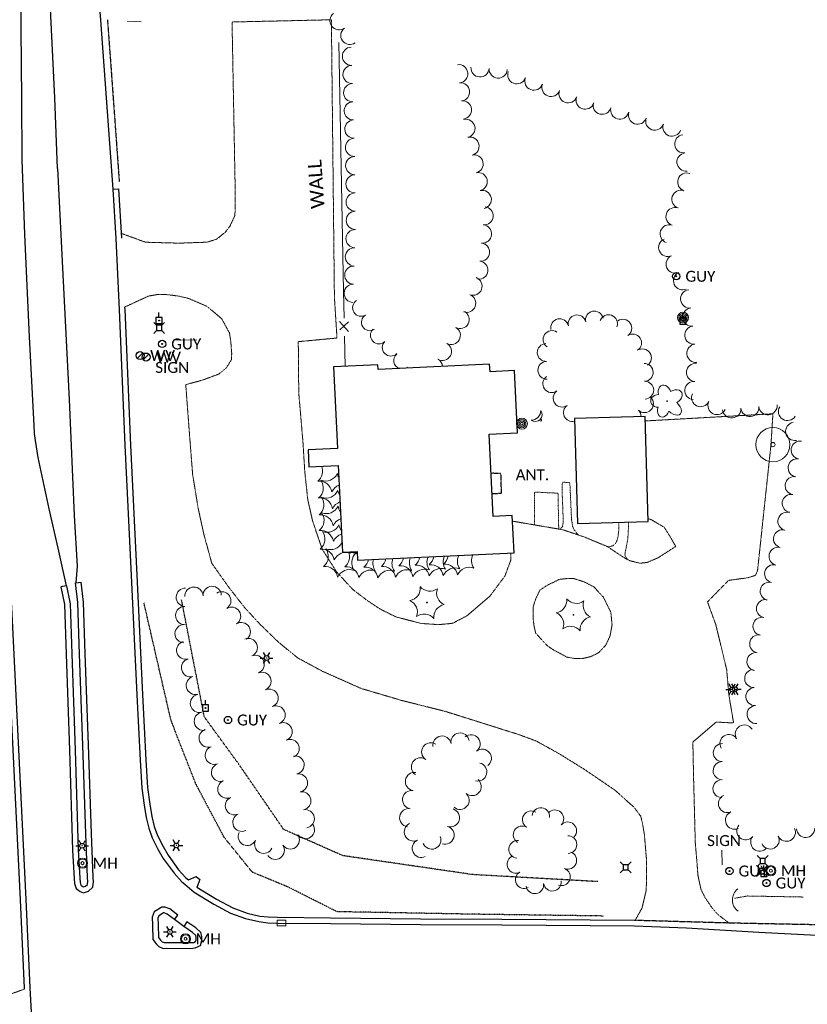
# Model space of a CAD drawing. Extents: x 386237 to 390135, y 96958 to 113752.
# Tile 93 of 116: x 388385 to 388731, y 107891 to 108323. Entities that reach past the tile are written whole.
import ezdxf
from ezdxf.enums import TextEntityAlignment as Align
from ezdxf.lldxf.tags import DXFTag

# ---------------------------------------------------------------- set-up
doc = ezdxf.new("R2010")
doc.units = 0
doc.header["$MEASUREMENT"] = 0
for name, pattern in [('Wisdot1', [0.0625, 0.03125, -0.03125]), ('Wisdot3', [0.1875, 0.125, -0.0625]), ('Wisdot5', [0.1, 0.05, -0.05]), ('Wisdot6', [0.375, 0.125, -0.0625, 0.03125, -0.0625, 0.03125, -0.0625])]:
    doc.linetypes.add(name, pattern=pattern)
for name, color, linetype, lineweight in [('E_BLD', 231, 'Continuous', 25), ('E_DRN', 41, 'Continuous', 18), ('E_DTM_SlopeBottom', 81, 'Wisdot1', 25), ('E_DTM_SlopeTop', 81, 'Wisdot1', 25), ('E_DWY', 51, 'Wisdot3', 18), ('E_LAND_Vegetation', 81, 'Continuous', 18), ('E_LTG', 21, 'Continuous', 25), ('E_MAP_PassPoints', 41, 'Continuous', 18), ('E_MISCPROP', 31, 'Continuous', 18), ('E_MISCPROP_HvyDash', 231, 'Wisdot3', 25), ('E_MISCPROP_Railing', 31, 'Continuous', 18), ('E_MISCPROP_Solid', 231, 'Continuous', 18), ('E_PATH_Sidewalk', 51, 'Wisdot5', 18), ('E_RDWY', 21, 'Continuous', 25), ('E_RDWY_Gravel', 21, 'Wisdot3', 25), ('E_SGN', 21, 'Continuous', 18), ('E_UTL_AG_Bold', 31, 'Continuous', 25), ('E_UTL_EGuyWire', 201, 'Continuous', 25), ('E_UTL_EPowerPole', 231, 'Eelec', 25), ('E_UTL_MH', 31, 'Continuous', 18), ('E_UTL_W', 171, 'Continuous', 25), ('E_WAL', 41, 'Continuous', 25), ('E_WTR', 131, 'Wisdot6', 18)]:
    doc.layers.add(name, color=color, linetype=linetype, lineweight=lineweight)
doc.styles.add('CalibriLight', font='calibril.ttf')
tags = doc.linetypes.add('Eelec', pattern='A,0.275,-0.05,["E",CalibriLight,S=0.07,R=0,X=-0.025,Y=-0.035],-0.05,0.875', length=1.25).pattern_tags.tags
tags[6] = DXFTag(74, 10)

# ---------------------------------------------------------------- blocks, each defined once
blk = doc.blocks.new('PP')
at = {"layer": 'E_MAP_PassPoints', "lineweight": 0}
for radius in [7.5, 0.96]:
    blk.add_circle((0, 0), radius, dxfattribs=at)
blk = doc.blocks.new('ANT')
at = {"color": 0, "linetype": 'ByBlock', "lineweight": -2, "transparency": 16777216, "style": 'CalibriLight'}
blk.add_text('ANT.', height=12, dxfattribs=at).set_placement((0, 0), align=Align.MIDDLE_CENTER)
blk = doc.blocks.new('CULV')
at = {"color": 0, "linetype": 'ByBlock', "lineweight": -2, "transparency": 16777216}
blk.add_arc((0, 12.3), 12.3, 216.8699, 323.1301, dxfattribs=at)
blk = doc.blocks.new('GUY')
at = {"color": 0, "linetype": 'ByBlock', "lineweight": -2, "transparency": 16777216}
for radius in [4, 0.5]:
    blk.add_circle((0, 0), radius, dxfattribs=at)
at = {"color": 0, "linetype": 'ByBlock', "lineweight": -2, "transparency": 16777216, "style": 'CalibriLight'}
blk.add_text('GUY', height=12, dxfattribs=at).set_placement((10, 0), align=Align.MIDDLE_LEFT)
blk = doc.blocks.new('INLET')
at = {"color": 0, "linetype": 'ByBlock', "lineweight": -2, "transparency": 16777216, "flags": 128}
blk.add_lwpolyline([(-7.5, 10), (7.5, 10), (7.5, 0), (-7.5, 0)], close=True, dxfattribs=at)
blk = doc.blocks.new('LPOL')
at = {"color": 0, "linetype": 'ByBlock', "lineweight": -2, "transparency": 16777216}
for p, q in [((-4, 0), (-1.5, 0)), ((-0.75, 1.3), (-2, 3.46)), ((0.75, 1.3), (2, 3.46)), ((1.5, 0), (4, 0)), ((-2, -3.46), (-0.75, -1.3)), ((2, -3.46), (0.75, -1.3))]:
    blk.add_line(p, q, dxfattribs=at)
for radius in [1.5, 1.5, 1.5, 0.125]:
    blk.add_circle((0, 0), radius, dxfattribs=at)
blk = doc.blocks.new('MH')
at = {"color": 0, "linetype": 'ByBlock', "lineweight": -2, "transparency": 16777216}
for radius in [5, 4, 1.5]:
    blk.add_circle((0, 0), radius, dxfattribs=at)
at = {"color": 0, "linetype": 'ByBlock', "lineweight": -2, "transparency": 16777216, "style": 'CalibriLight'}
blk.add_text('MH', height=10.8, dxfattribs=at).set_placement((10, 0), align=Align.MIDDLE_LEFT)
blk = doc.blocks.new('PED')
at = {"color": 0, "linetype": 'ByBlock', "lineweight": -2, "transparency": 16777216}
for p, q in [((-2.5, 2.5), (-5.33, 5.33)), ((2.5, 2.5), (5.33, 5.33)), ((-2.5, -2.5), (-5.33, -5.33)), ((2.5, -2.5), (5.33, -5.33))]:
    blk.add_line(p, q, dxfattribs=at)
at = {"color": 0, "linetype": 'ByBlock', "lineweight": -2, "transparency": 16777216, "flags": 128}
blk.add_lwpolyline([(-2.5, -2.5), (2.5, -2.5), (2.5, 2.5), (-2.5, 2.5)], close=True, dxfattribs=at)
blk = doc.blocks.new('CTRE')
at = {"color": 0, "linetype": 'ByBlock', "lineweight": -2, "transparency": 16777216}
blk.add_circle((0, 0), 0.223, dxfattribs=at)
for centre, start, end in [((-11.97, 8.96), 280.2067, 5.97162), ((1.81, 14.92), 220.21132, 305.97623), ((13.83, 5.89), 160.21133, 245.97624), ((-13.83, -5.9), 340.21132, 65.97623), ((-1.81, -14.93), 40.21133, 125.97624)]:
    blk.add_arc(centre, 7.87, start, end, dxfattribs=at)
at = {"color": 0, "linetype": 'ByBlock', "lineweight": -2, "transparency": 16777216, "extrusion": (0, 0, -1)}
blk.add_arc((-12.03, -9.04), 7.87, 354.07279, 79.74889, dxfattribs=at)
blk = doc.blocks.new('POLE')
at = {"color": 0, "linetype": 'ByBlock', "lineweight": -2, "transparency": 16777216}
for radius in [4.46, 3.35, 2.23, 1.12]:
    blk.add_circle((0, 0), radius, dxfattribs=at)
blk = doc.blocks.new('PPOL')
at = {"color": 0, "linetype": 'ByBlock', "lineweight": -2, "transparency": 16777216}
blk.add_line((-0.1, 4.5), (-0.1, 11.6), dxfattribs=at)
at = {"color": 0, "linetype": 'ByBlock', "lineweight": -2, "transparency": 16777216, "flags": 128}
blk.add_lwpolyline([(-4.6, -4.5), (4.4, -4.5), (4.4, 4.5), (-4.6, 4.5)], close=True, dxfattribs=at)
at = {"color": 0, "linetype": 'ByBlock', "lineweight": -2, "transparency": 16777216}
blk.add_circle((0, 0), 0.582, dxfattribs=at)
blk = doc.blocks.new('SDSH')
at = {"color": 0, "linetype": 'ByBlock', "lineweight": -2, "transparency": 16777216}
blk.add_circle((0, 0), 1.5, dxfattribs=at)
for centre, radius, start, end in [((-8.6, 8.6), 10.7, 233.5697, 36.4341), ((-14.7, 14.7), 14.7, 268.683, 1.317)]:
    blk.add_arc(centre, radius, start, end, dxfattribs=at)
blk = doc.blocks.new('SIGN')
at = {"color": 0, "linetype": 'ByBlock', "lineweight": -2, "transparency": 16777216, "style": 'CalibriLight'}
blk.add_text('SIGN', height=12, dxfattribs=at).set_placement((0, 0), align=Align.MIDDLE_CENTER)
blk = doc.blocks.new('DTRE')
at = {"color": 0, "linetype": 'ByBlock', "lineweight": -2, "transparency": 16777216}
blk.add_circle((-0.18, 0), 0.183, dxfattribs=at)
for centre, major_axis, ratio in [((-1.87, 5.32), (1.36, -4.98), 0.782863), ((4.06, 2.74), (-5.27, -2.93), 0.691916), ((-5.87, 0.15), (4.93, -0.12), 0.832022), ((-2.49, -5.24), (1.8, 4.86), 0.716896), ((3.54, -3.71), (-5.01, 4.58), 0.560249)]:
    blk.add_ellipse(centre, major_axis=major_axis, ratio=ratio, start_param=1.570796, end_param=4.712389, dxfattribs=at)
blk = doc.blocks.new('WV')
at = {"color": 0, "linetype": 'ByBlock', "lineweight": -2, "transparency": 16777216}
blk.add_line((-2.83, -2.83), (2.83, 2.83), dxfattribs=at)
blk.add_circle((0, 0), 4, dxfattribs=at)
at = {"color": 0, "linetype": 'ByBlock', "lineweight": -2, "transparency": 16777216, "style": 'CalibriLight'}
blk.add_text('WV', height=10.8, dxfattribs=at).set_placement((10, 0), align=Align.MIDDLE_LEFT)

msp = doc.modelspace()

# ---------------------------------------------------------------- linework, layer by layer
at = {"layer": 'E_BLD', "ltscale": 5}
for p, q in [((388542.04, 108171.92), (388522.56, 108170.99)), ((388522.56, 108170.99), (388524.28, 108135.17)), ((388542.14, 108169.79), (388542.04, 108171.92)), ((388591.09, 108172.14), (388542.14, 108169.79)), ((388591.25, 108168.85), (388591.09, 108172.14)), ((388601.95, 108169.36), (388591.25, 108168.85)), ((388603.26, 108142.06), (388601.95, 108169.36)), ((388659.39, 108149.21), (388628.32, 108148.3)), ((388660.75, 108103.11), (388659.39, 108149.21)), ((388628.32, 108148.3), (388629.67, 108102.2)), ((388590.9, 108141.47), (388603.26, 108142.06)), ((388592.63, 108105.38), (388590.9, 108141.47)), ((388524.28, 108135.17), (388511.35, 108134.55)), ((388511.35, 108134.55), (388511.71, 108127.09)), ((388511.71, 108127.09), (388524.59, 108127.71)), ((388524.59, 108127.71), (388526.42, 108089.65)), ((388601.03, 108105.78), (388592.63, 108105.38)), ((388601.82, 108089.42), (388601.03, 108105.78)), ((388629.67, 108102.2), (388660.75, 108103.11)), ((388526.42, 108089.65), (388532.85, 108089.96)), ((388532.85, 108089.96), (388533.04, 108086.12)), ((388533.04, 108086.12), (388601.82, 108089.42))]:
    msp.add_line(p, q, dxfattribs=at)
at = {"layer": 'E_DTM_SlopeBottom'}
msp.add_lwpolyline([(388641.16, 107929.95), (388584.3, 107930.73), (388524.05, 107931.85), (388502.58, 107942.67), (388486.85, 107949.18), (388474.43, 107964.56), (388462.08, 107987.88), (388451.14, 108015.81), (388439.24, 108067.46)], dxfattribs=at)
at = {"layer": 'E_DTM_SlopeTop'}
msp.add_lwpolyline([(388638.8, 107945.04), (388583.7, 107948.13), (388526.57, 107956.45), (388500.62, 107967.95), (388480.98, 107996.52), (388465.78, 108017.35), (388455.77, 108068.73)], dxfattribs=at)
at = {"layer": 'E_DWY', "flags": 128}
for points in [[(388522.91, 108201.6), (388521.58, 108323.36), (388477.95, 108322.38), (388479.38, 108246.18), (388479.37, 108239.91), (388479.09, 108237.22), (388477.14, 108232.94), (388474.96, 108230.1), (388471.09, 108227.01)], [(388471.09, 108227.01), (388466.92, 108225.73), (388454.7, 108225.31), (388439.97, 108225.71), (388429.27, 108229.6)], [(388655.07, 107928.17), (388658.03, 107933.48), (388659.9, 107941.4), (388660.01, 107954.32), (388659.07, 107965.63), (388658.22, 107970.76), (388657.44, 107973.77), (388654.61, 107977.6), (388646.16, 107985.17), (388632.82, 107994.26), (388621.12, 108001.5), (388611.51, 108006.78), (388603.77, 108009.66), (388571.54, 108019.79), (388552.29, 108024.63), (388534.59, 108029.86), (388517.49, 108037.47), (388506.74, 108043.28), (388498.3, 108050.18), (388490.17, 108058.1), (388483.52, 108065.28), (388476.6, 108074.14), (388469.05, 108084.77), (388465.58, 108097.46), (388463.06, 108108.93), (388460.64, 108123.78), (388459.24, 108141.59), (388457.61, 108163.21), (388464.84, 108165.14), (388472.16, 108167.86), (388475.32, 108170.44), (388477.67, 108174.11), (388477.8, 108176.92), (388477.39, 108182.18), (388476.82, 108185.87), (388473.46, 108192.04), (388466.99, 108197.55), (388459.01, 108200.98), (388454.59, 108202.06), (388448.95, 108202.77), (388445.02, 108202.75), (388441.23, 108202.06), (388430.65, 108197.2)], [(388522.91, 108201.6), (388524.05, 108183.67), (388507.04, 108182.07), (388507.25, 108159.63), (388509.12, 108137.68), (388509.89, 108125.02), (388511.21, 108112.71), (388513.33, 108103.35), (388517.57, 108090.92), (388523.86, 108081.03), (388530.97, 108073.3), (388537.31, 108068.47), (388542.94, 108064.73), (388549.91, 108061.26), (388561.01, 108058.39), (388568.67, 108057.86), (388574.71, 108058.41), (388581, 108061.65), (388591.15, 108070.31), (388597.8, 108079.19), (388600.37, 108086.12), (388600.43, 108089.35)], [(388659.45, 108147.26), (388715.51, 108150.41), (388714.68, 108136.9)], [(388714.68, 108136.9), (388708.77, 108081.63), (388707.83, 108079.47), (388704.61, 108078.46), (388696.01, 108077.27), (388686.78, 108067.86), (388690.38, 108057.99), (388692.73, 108048.41), (388695.21, 108038.05), (388696.15, 108027.08), (388698.26, 108014.69), (388690.61, 108015.1), (388680.35, 108006.33), (388680.68, 107990.17), (388681.42, 107962.13), (388682.17, 107953.28), (388682.58, 107947.79), (388683.91, 107941.66), (388685.72, 107938.02), (388688.8, 107933.52), (388691.37, 107930.58), (388696.08, 107927)], [(388386.67, 107897.84), (388378.62, 107894.96), (388373.33, 107895.46), (388366.95, 107898.27), (388362.04, 107903.72), (388360, 107907.69), (388358.54, 107914.37), (388357.31, 107927.13), (388357.17, 107974.06), (388355.54, 108021.62), (388354.05, 108065.24), (388352.13, 108068.77), (388349.96, 108076.44), (388349.8, 108091.03), (388353.2, 108099.91), (388358.35, 108106.82), (388363.71, 108110.94), (388367.47, 108112.64), (388371.04, 108113.43), (388375.99, 108112.36)], [(388601.15, 108103.28), (388623.38, 108099.49), (388632.93, 108096.22), (388642.95, 108092.07), (388647.66, 108088.86), (388650.65, 108086.94), (388652.71, 108085.89), (388657.12, 108084.81), (388660.25, 108085.14), (388665.12, 108087.22), (388672.81, 108092.19), (388670.3, 108096.6), (388667.7, 108100.66), (388662.2, 108103.85), (388660.71, 108104.43)], [(388616.31, 108048.69), (388611.3, 108054.13), (388610.51, 108057.7), (388610.15, 108061.39), (388610.23, 108065.89), (388611.45, 108069.41), (388613.13, 108072.95), (388616.31, 108075.08), (388621.72, 108077.73), (388624.97, 108078.07), (388627.77, 108078.17), (388632.54, 108076.65), (388636.88, 108074.44), (388641.08, 108069.86)], [(388641.08, 108069.86), (388644.34, 108063.24), (388644.86, 108057.75), (388644.01, 108053.01), (388642.13, 108048.9), (388638.99, 108045.54), (388635.57, 108043.85), (388632.23, 108043.06), (388628.75, 108042.94), (388625.02, 108043.6), (388618.73, 108046.98), (388616.31, 108048.69)]]:
    msp.add_lwpolyline(points, dxfattribs=at)
at = {"layer": 'E_LAND_Vegetation'}
for centre, radius, start, end in [((388524.95, 108322.94), 4, 126.3106, 306.2952), ((388529.68, 108316.5), 4, 126.3106, 306.2952), ((388530.4, 108307.35), 4, 91.9183, 271.9029), ((388530.67, 108299.36), 4, 91.9183, 271.9029), ((388577.47, 108299.68), 4, 276.1933, 96.178), ((388586.87, 108302.26), 4, 176.3642, 356.3489), ((388594.85, 108301.75), 4, 176.3642, 356.3489), ((388603.03, 108299.22), 4, 159.6663, 339.651), ((388578.33, 108291.73), 4, 276.1933, 96.178), ((388610.53, 108296.44), 4, 159.6663, 339.651), ((388530.94, 108291.36), 4, 91.9183, 271.9029), ((388618.04, 108293.66), 4, 159.6663, 339.651), ((388625.54, 108290.88), 4, 159.6663, 339.651), ((388531.2, 108283.37), 4, 91.9183, 271.9029), ((388579.19, 108283.78), 4, 276.1933, 96.178), ((388633.04, 108288.1), 4, 159.6663, 339.651), ((388640.53, 108285.85), 4, 164.4122, 344.3968), ((388648.24, 108283.69), 4, 164.4122, 344.3968), ((388656.06, 108281.5), 4, 160.9043, 340.8889), ((388531.47, 108275.38), 4, 91.9183, 271.9029), ((388580.67, 108275.68), 4, 282.9655, 102.9501), ((388663.62, 108278.88), 4, 160.9043, 340.8889), ((388671.18, 108276.26), 4, 160.9043, 340.8889), ((388531.74, 108267.39), 4, 91.9183, 271.9029), ((388582.47, 108267.88), 4, 282.9655, 102.9501), ((388676.38, 108268.88), 4, 96.9726, 276.9573), ((388531.84, 108259.34), 4, 90.621, 270.6057), ((388584.26, 108260.08), 4, 282.9655, 102.9501), ((388677.35, 108260.94), 4, 96.9726, 276.9573), ((388531.93, 108251.34), 4, 90.621, 270.6057), ((388586.06, 108252.29), 4, 282.9655, 102.9501), ((388677.69, 108252.13), 4, 71.2311, 251.2158), ((388587.85, 108244.49), 4, 282.9655, 102.9501), ((388675.11, 108244.55), 4, 71.2311, 251.2158), ((388532.02, 108243.35), 4, 90.621, 270.6057), ((388588.68, 108237.31), 4, 264.4002, 84.3848), ((388672.54, 108236.98), 4, 71.2311, 251.2158), ((388532.1, 108235.35), 4, 90.621, 270.6057), ((388531.96, 108227.26), 4, 88.0968, 268.0815), ((388587.9, 108229.34), 4, 264.4002, 84.3848), ((388669.96, 108229.4), 4, 71.2311, 251.2158), ((388669.33, 108223.45), 4, 114.002, 293.9867), ((388531.69, 108219.27), 4, 88.0968, 268.0815), ((388587.12, 108221.38), 4, 264.4002, 84.3848), ((388672.59, 108216.14), 4, 114.002, 293.9867), ((388531.42, 108211.28), 4, 88.0968, 268.0815), ((388586.34, 108213.42), 4, 264.4002, 84.3848), ((388583.77, 108206.42), 4, 249.6263, 69.611), ((388675.84, 108208.83), 4, 114.002, 293.9867), ((388531.16, 108203.28), 4, 88.0968, 268.0815), ((388580.99, 108198.92), 4, 249.6263, 69.611), ((388678.97, 108200.83), 4, 96.5695, 276.5542), ((388534.62, 108196.94), 3.73, 121.4712, 301.4559), ((388679.88, 108192.88), 4, 96.5695, 276.5542), ((388538.51, 108190.59), 3.73, 121.4712, 301.4559), ((388578.13, 108191.8), 4, 240.931, 60.9156), ((388621.85, 108188.23), 3.9, 12.4462, 192.4309), ((388629.47, 108189.91), 3.9, 12.4462, 192.4309), ((388637.09, 108191.59), 3.9, 12.4462, 192.4309), ((388643.34, 108189.99), 3.9, 339.8925, 159.8771), ((388574.24, 108184.81), 4, 240.931, 60.9156), ((388649.62, 108188.03), 3.9, 303.4717, 123.4564), ((388680.8, 108184.93), 4, 96.5695, 276.5542), ((388542.48, 108184.84), 3.73, 134.1696, 314.1543), ((388618.5, 108183), 3.9, 56.177, 236.1616), ((388653.92, 108181.52), 3.9, 303.4717, 123.4564), ((388547.68, 108179.49), 3.73, 134.1696, 314.1543), ((388570.35, 108177.82), 4, 240.931, 60.9156), ((388615.92, 108177.32), 3.9, 91.9236, 271.9082), ((388681.71, 108176.98), 4, 96.5695, 276.5542), ((388552.67, 108173.78), 3.73, 130.0854, 251.7635), ((388658.22, 108175.01), 3.9, 303.4717, 123.4564), ((388552.67, 108173.78), 3.73, 293.7287, 310.0701), ((388566.47, 108170.83), 4, 4.6152, 60.9156), ((388616.18, 108169.52), 3.9, 91.9236, 271.9082), ((388659.03, 108168.57), 3.9, 271.6281, 91.6128), ((388681.53, 108168.59), 4, 84.7473, 264.732), ((388618.34, 108163.61), 3.9, 125.5912, 305.5759), ((388659.25, 108160.77), 3.9, 271.6281, 91.6128), ((388680.8, 108160.62), 4, 84.7473, 264.732), ((388622.88, 108157.27), 3.9, 125.5912, 305.5759), ((388659.12, 108154.81), 3.9, 225.9973, 45.982), ((388683.75, 108157.5), 4, 154.4329, 334.4176), ((388627.42, 108150.92), 3.9, 125.5912, 283.8397), ((388690.97, 108154.05), 4, 154.4329, 334.4176), ((388705.39, 108153.24), 4, 184.9647, 4.9494), ((388713.36, 108153.93), 4, 184.9647, 4.9494), ((388721.93, 108151.44), 4, 148.5288, 328.5134), ((388653.7, 108149.19), 3.9, 359.5183, 45.982), ((388697.42, 108152.55), 4, 184.9647, 4.9494), ((388725.09, 108142.68), 4, 100.4602, 280.4449), ((388727.48, 108134.5), 3.96, 80.4831, 260.4678), ((388512.01, 108125.27), 5.72, 309.5111, 21.4469), ((388726.17, 108126.69), 3.96, 80.4831, 260.4678), ((388518.99, 108126.59), 5.72, 249.5111, 335.276), ((388529.84, 108125.15), 5.72, 189.5111, 209.4298), ((388724.86, 108118.88), 3.96, 80.4831, 260.4678), ((388516.18, 108115.15), 5.72, 9.5111, 95.276), ((388512.32, 108117.93), 5.72, 309.5111, 35.276), ((388527.02, 108113.71), 5.72, 110.5966, 155.276), ((388519.25, 108119.14), 5.72, 249.5111, 335.276), ((388530.09, 108117.69), 5.72, 189.5111, 211.6136), ((388723.55, 108111.07), 3.96, 80.4831, 260.4678), ((388516.48, 108107.81), 5.72, 9.5111, 95.276), ((388512.57, 108110.47), 5.72, 309.5111, 35.276), ((388519.32, 108112.29), 5.72, 249.5111, 335.276), ((388527.33, 108106.36), 5.72, 110.1212, 155.276), ((388530.16, 108110.84), 5.72, 189.5111, 216.6712), ((388516.74, 108100.35), 5.72, 9.5111, 95.276), ((388512.64, 108103.62), 5.72, 309.5111, 35.276), ((388721.65, 108103.21), 3.96, 75.7831, 255.7678), ((388519.71, 108104.11), 5.72, 249.5111, 335.276), ((388527.59, 108098.9), 5.72, 109.058, 155.276), ((388530.55, 108102.66), 5.72, 189.5111, 216.6636), ((388516.81, 108093.5), 5.72, 9.5111, 95.276), ((388513.03, 108095.44), 5.72, 309.5111, 35.276), ((388527.65, 108092.06), 5.72, 106.3316, 155.276), ((388719.71, 108095.54), 3.96, 75.7831, 255.7678), ((388521.2, 108096.52), 5.72, 249.5111, 331.2689), ((388517.2, 108085.32), 5.72, 9.5111, 95.276), ((388514.52, 108087.85), 5.72, 309.5111, 35.276), ((388528.04, 108083.87), 5.72, 69.5111, 155.276), ((388523.85, 108087.67), 5.72, 309.5111, 21.6699), ((388534.72, 108092.54), 5.72, 208.5532, 215.276), ((388532.05, 108095.08), 5.72, 246.8817, 275.276), ((388536.22, 108084.96), 5.72, 129.5111, 215.276), ((388582.62, 108085.7), 5.72, 153.5807, 215.276), ((388588.84, 108085.97), 5.72, 153.2426, 215.276), ((388717.76, 108087.86), 3.96, 75.7831, 255.7678), ((388532.22, 108087.56), 5.72, 309.5111, 347.7613), ((388545.54, 108084.77), 5.72, 162.8904, 215.276), ((388539.9, 108087.82), 5.72, 309.5111, 348.8603), ((388553.91, 108084.67), 5.72, 157.3937, 215.276), ((388547.58, 108088.09), 5.72, 309.5111, 349.9444), ((388561.59, 108084.93), 5.72, 156.2102, 215.276), ((388554.7, 108088.39), 5.72, 309.5111, 350.3695), ((388558.87, 108078.27), 5.72, 9.5111, 95.276), ((388569.28, 108085.19), 5.72, 155.025, 215.276), ((388560.93, 108088.6), 5.72, 309.5111, 351.2435), ((388565.1, 108078.48), 5.72, 9.5111, 95.276), ((388576.4, 108085.49), 5.72, 154.5552, 215.276), ((388567.15, 108088.87), 5.72, 309.5111, 351.5441), ((388571.32, 108078.75), 5.72, 9.5111, 95.276), ((388715.81, 108080.19), 3.96, 75.7831, 255.7678), ((388518.69, 108077.74), 5.72, 9.5111, 95.276), ((388529.54, 108076.29), 5.72, 69.5111, 155.276), ((388528.02, 108077.55), 5.72, 9.5111, 95.276), ((388538.86, 108076.1), 5.72, 69.5111, 155.276), ((388536.39, 108077.44), 5.72, 9.5111, 95.276), ((388547.23, 108076), 5.72, 69.5111, 155.276), ((388544.07, 108077.71), 5.72, 9.5111, 95.276), ((388554.91, 108076.26), 5.72, 69.5111, 155.276), ((388551.75, 108077.97), 5.72, 9.5111, 95.276), ((388562.6, 108076.52), 5.72, 69.5111, 155.276), ((388569.72, 108076.82), 5.72, 69.5111, 155.276), ((388575.94, 108077.03), 5.72, 69.5111, 155.276), ((388582.16, 108077.3), 5.72, 69.5111, 155.276), ((388713.87, 108072.51), 3.96, 75.7831, 255.7678), ((388457.42, 108069.87), 4, 88.0027, 267.9873), ((388461.22, 108070.36), 4, 2.3335, 182.3182), ((388469.22, 108070.68), 4, 2.3335, 182.3182), ((388473.45, 108068.33), 4, 302.4177, 122.4024), ((388712.25, 108064.88), 3.96, 78.8534, 258.8381), ((388457.14, 108061.87), 4, 88.0027, 267.9873), ((388477.74, 108061.57), 4, 302.4177, 122.4024), ((388482.03, 108054.81), 4, 302.4177, 122.4024), ((388710.72, 108057.11), 3.96, 78.8534, 258.8381), ((388456.86, 108053.87), 4, 88.0027, 267.9873), ((388457.58, 108046.63), 4, 105.4051, 285.3897), ((388485.08, 108047.84), 4, 292.0771, 112.0618), ((388709.26, 108049.42), 3.96, 81.3458, 261.3304), ((388708.07, 108041.6), 3.96, 81.3458, 261.3304), ((388459.7, 108038.91), 4, 105.4051, 285.3897), ((388488.09, 108040.42), 4, 292.0771, 112.0618), ((388491.11, 108032.99), 4, 292.7281, 112.7128), ((388707.06, 108034.21), 3.96, 93.8908, 273.8754), ((388461.83, 108031.19), 4, 105.4051, 285.3897), ((388494.21, 108025.6), 4, 292.7281, 112.7128), ((388707.6, 108026.31), 3.96, 93.8908, 273.8754), ((388463.62, 108023.28), 4, 102.27, 282.2547), ((388465.32, 108015.45), 4, 102.27, 282.2547), ((388497.3, 108018.22), 4, 292.7281, 112.7128), ((388708.14, 108018.42), 3.96, 93.8908, 273.8754), ((388500.39, 108010.84), 4, 292.7281, 112.7128), ((388467.45, 108008.04), 4, 109.8614, 289.8461), ((388702.96, 108009.85), 3.96, 31.7138, 211.6985), ((388503.48, 108003.45), 4, 292.7281, 112.7128), ((388570.17, 108004.99), 4.02, 9.4618, 189.4464), ((388578.09, 108006.31), 4.02, 9.4618, 189.4464), ((388582.89, 108005.48), 4.02, 308.1581, 128.1428), ((388696.22, 108005.69), 3.96, 31.7138, 211.6985), ((388470.17, 108000.52), 4, 109.8614, 289.8461), ((388565.25, 108002.02), 4.02, 55.7347, 235.7193), ((388587.86, 107999.16), 4.02, 308.1581, 128.1428), ((388693.29, 108001.68), 3.96, 89.4754, 269.4601), ((388505.63, 107996.24), 4, 280.7414, 100.7261), ((388560.73, 107995.38), 4.02, 55.7347, 235.7193), ((388693.22, 107993.76), 3.96, 89.4754, 269.4601), ((388472.89, 107992.99), 4, 109.8614, 289.8461), ((388585.82, 107993.2), 4.02, 256.4206, 76.4053), ((388475.67, 107985.66), 4, 114.3752, 294.3598), ((388507.12, 107988.38), 4, 280.7414, 100.7261), ((388558.08, 107988.98), 4.02, 81.0592, 261.0439), ((388583.38, 107986.8), 4.02, 228.8546, 48.8392), ((388693.15, 107985.85), 3.96, 89.4754, 269.4601), ((388508.61, 107980.51), 4, 280.7414, 100.7261), ((388556.83, 107981.04), 4.02, 81.0592, 261.0439), ((388478.97, 107978.37), 4, 114.3752, 294.3598), ((388578.09, 107980.75), 4.02, 228.8546, 48.8392), ((388695.52, 107979.29), 3.96, 113.325, 293.3097), ((388510.1, 107972.65), 4, 280.7414, 100.7261), ((388555.58, 107973.1), 4.02, 81.0592, 261.0439), ((388573.84, 107973.11), 4.02, 252.892, 72.8767), ((388609.37, 107972.2), 3.87, 58.5914, 238.5761), ((388613.57, 107973.64), 3.87, 354.2535, 174.2382), ((388619.75, 107972.64), 3.87, 316.9681, 136.9528), ((388482.28, 107971.08), 4, 114.3752, 294.3598), ((388698.65, 107972.02), 3.96, 113.325, 293.3097), ((388510.16, 107967.86), 4, 214.3608, 34.3454), ((388557.63, 107966.9), 4.02, 115.519, 295.5037), ((388571.47, 107965.43), 4.02, 252.892, 72.8767), ((388605.34, 107965.59), 3.87, 58.5914, 238.5761), ((388625.41, 107967.36), 3.87, 316.9681, 136.9528), ((388703.56, 107967.33), 3.96, 140.7788, 320.7635), ((388721.46, 107966.72), 3.96, 205.5309, 25.5156), ((388729.9, 107968.37), 3.96, 181.9653, 1.95), ((388484.63, 107964.87), 4, 154.643, 334.6276), ((388491.86, 107961.44), 4, 154.643, 334.6276), ((388503.55, 107963.34), 4, 214.3608, 34.3454), ((388561.1, 107959.65), 4.02, 115.519, 295.5037), ((388565.66, 107963.32), 4.02, 202.4246, 22.4092), ((388603.38, 107959.21), 3.87, 84.5616, 264.5462), ((388625.49, 107961.32), 3.87, 271.037, 91.0217), ((388709.69, 107962.32), 3.96, 140.7788, 320.7635), ((388714.31, 107963.3), 3.96, 205.5309, 25.5156), ((388496.94, 107958.82), 4, 214.3608, 34.3454), ((388602.59, 107952.68), 3.87, 118.1996, 298.1843), ((388625.43, 107954.39), 3.87, 249.0544, 69.0391), ((388622.66, 107947.16), 3.87, 249.0544, 69.0391), ((388606.25, 107945.86), 3.87, 118.1996, 298.1843), ((388610.95, 107943.65), 3.87, 188.4707, 8.4553), ((388618.61, 107944.79), 3.87, 188.4707, 8.4553)]:
    msp.add_arc(centre, radius, start, end, dxfattribs=at)
at = {"layer": 'E_MAP_PassPoints', "lineweight": 0}
for radius in [7.5, 0.96]:
    msp.add_circle((388715.51, 108136.87), radius, dxfattribs=at)
at = {"layer": 'E_MISCPROP_HvyDash', "flags": 128}
msp.add_lwpolyline([(388592.15, 108115.4), (388592.77, 108115.43), (388596.3, 108115.55), (388596.06, 108124.25), (388592.18, 108124.28), (388591.73, 108124.26)], dxfattribs=at)
at = {"layer": 'E_MISCPROP_Railing', "ltscale": 5}
for p, q in [((388525.14, 108190.88), (388529.12, 108186.51)), ((388529.03, 108190.76), (388525.3, 108187.33))]:
    msp.add_line(p, q, dxfattribs=at)
at = {"layer": 'E_MISCPROP_Railing', "flags": 128}
for points in [[(388524.83, 108313.45), (388526.95, 108204.25)], [(388526.95, 108204.25), (388527.2, 108192.32)], [(388527.37, 108184.43), (388527.65, 108171.23)]]:
    msp.add_lwpolyline(points, dxfattribs=at)
at = {"layer": 'E_PATH_Sidewalk', "flags": 128}
for points in [[(388629.88, 108097.26), (388628.16, 108099.62), (388627.55, 108100.95), (388627.27, 108102.74), (388627.04, 108104.3), (388626.33, 108120.17), (388623.24, 108120.4), (388623.03, 108119.77), (388622.88, 108117.8), (388623.37, 108105.07), (388623.32, 108103.11), (388623.31, 108101.87), (388623.12, 108100.97), (388621.99, 108099.72)], [(388621.44, 108099.82), (388621.11, 108115.56), (388610.82, 108116.05), (388610.77, 108101.64)], [(388643.12, 108091.95), (388645.3, 108092.52), (388646.28, 108093.34), (388646.87, 108094.26), (388647.52, 108096.64), (388647.9, 108100.19), (388647.76, 108102.73)], [(388651.67, 108086.42), (388650.68, 108087.88), (388650.54, 108088.6), (388650.57, 108089.44), (388651.01, 108091.26), (388651.77, 108095.44), (388652.13, 108101.23), (388652.04, 108102.85)]]:
    msp.add_lwpolyline(points, dxfattribs=at)
at = {"layer": 'E_RDWY', "flags": 128}
for points in [[(388391.62, 108843.11), (388393.98, 108842.72), (388391, 108819.51), (388390.33, 108787.1), (388389.25, 108752.83), (388386.17, 108752.77), (388389.37, 108694.12), (388394.57, 108597.06), (388400.92, 108534.26), (388406.82, 108474.6), (388410.28, 108439.57), (388415.78, 108376.98), (388420.24, 108323.17)], [(388401.28, 108258.03), (388400.07, 108289.07), (388398, 108331.12), (388396.74, 108358.41), (388395.88, 108378.82), (388392.96, 108437.76), (388390.18, 108488.41), (388387.62, 108542.82), (388383.19, 108588.47), (388382.92, 108565.41), (388383.16, 108541.62), (388384.04, 108494.29), (388384.24, 108450.14), (388384.59, 108400.79), (388384.85, 108356.64), (388385.16, 108319.48), (388385.53, 108288.31), (388385.65, 108261.96)], [(388420.24, 108323.17), (388425.63, 108249.06), (388428.02, 108249.2)], [(388385.65, 108261.96), (388386.84, 108229.08), (388388.82, 108184.23), (388390.88, 108145.34), (388391.06, 108141.7), (388391.51, 108138.62), (388392.71, 108131.25), (388397.47, 108108.74), (388401.37, 108091.41), (388405.15, 108074.88), (388402.8, 108074.39)], [(388401.28, 108258.03), (388403.71, 108208.66), (388406.38, 108156.71), (388408.63, 108105.7), (388409.9, 108083.51), (388409.29, 108076.22), (388411.67, 108076.5)], [(388425.63, 108249.06), (388426.9, 108227.31)], [(388428.12, 108249.21), (388429.4, 108227.46)], [(388426.9, 108227.35), (388428.3, 108196.01), (388430.84, 108136.58), (388433.64, 108079.41), (388436.16, 108027.11), (388437.54, 107998.4), (388438.3, 107986.13), (388439.3, 107978.62), (388440.23, 107973.18), (388441.39, 107968.57), (388442.91, 107964.33), (388445.42, 107959.27), (388447.74, 107955.23), (388452.55, 107948.71), (388455.96, 107944.95), (388457.24, 107943.87)], [(388373.31, 108211.91), (388376.45, 108148.02), (388378.41, 108112.11), (388381.17, 108062.57), (388384.22, 108002.98), (388387.31, 107937.17), (388389.15, 107898.4), (388391.1, 107864.07), (388394.17, 107815.56), (388397.93, 107754.95), (388401.44, 107704.66), (388403.64, 107668.46), (388406.44, 107627.41)], [(388430.75, 108197.25), (388430.8, 108196.12), (388433.34, 108136.7), (388436.14, 108079.53), (388438.66, 108027.23), (388440.03, 107998.53), (388440.79, 107986.38), (388441.77, 107979), (388442.68, 107973.7), (388443.78, 107969.3), (388445.21, 107965.31), (388447.62, 107960.45), (388449.83, 107956.6), (388454.48, 107950.3), (388457.69, 107946.76), (388458.85, 107945.79)], [(388375.89, 108112.39), (388375.91, 108111.97), (388378.67, 108062.43), (388381.72, 108002.86), (388384.82, 107937.05), (388386.65, 107898.27), (388386.67, 107897.84)], [(388402.8, 108074.39), (388404.38, 108066.74), (388405.07, 108044.91), (388406.57, 108002.69), (388407.84, 107958.92), (388408.55, 107946.36), (388408.82, 107944.2), (388409.43, 107941.97), (388411.23, 107940.74), (388412.65, 107940.1), (388414.88, 107940.81), (388416.8, 107942.6), (388416.92, 107943.9), (388417.09, 107944.84), (388417.01, 107946.97), (388416.25, 107966.14), (388414.91, 108005.11), (388413.44, 108045.03), (388412.71, 108067.79), (388411.67, 108076.5)], [(388405.25, 108074.9), (388406.87, 108067.03), (388407.57, 108045), (388409.07, 108002.77), (388410.34, 107959.02), (388411.04, 107946.59), (388411.28, 107944.68), (388411.6, 107943.52), (388412.46, 107942.93), (388412.8, 107942.77), (388413.58, 107943.02), (388414.4, 107943.78), (388414.44, 107944.23), (388414.58, 107945.02), (388414.52, 107946.87), (388413.75, 107966.05), (388412.41, 108005.02), (388410.94, 108044.94), (388410.22, 108067.6), (388409.19, 108076.21)], [(388458.85, 107945.79), (388462.18, 107947.27), (388463.85, 107945.92), (388462.5, 107942.52)], [(388457.24, 107943.87), (388461.24, 107940.48)], [(388462.55, 107942.6), (388471.15, 107937.28), (388478.25, 107933.48), (388484.61, 107931.23), (388490.16, 107929.96), (388493.88, 107929.53), (388497.87, 107929.38), (388521.23, 107929.17), (388560.71, 107928.73), (388596.42, 107928.54), (388654.71, 107928.18)], [(388461.24, 107940.48), (388469.91, 107935.12), (388477.23, 107931.19), (388483.91, 107928.82), (388489.73, 107927.49), (388493.69, 107927.03), (388497.81, 107926.88), (388521.21, 107926.67), (388560.69, 107926.23), (388596.41, 107926.04), (388654.7, 107925.68)], [(388454.15, 107930.33), (388450.67, 107933.04), (388448.49, 107933.87), (388447.1, 107933.82), (388443.78, 107931.78), (388442.89, 107929.43), (388443, 107926.01), (388443.22, 107919.66), (388444.56, 107917.74), (388445.8, 107916.58), (388447.62, 107915.75), (388449.29, 107915.81), (388459.66, 107915.77), (388461.79, 107915.92), (388464.06, 107916.98), (388464.61, 107919.21), (388464.64, 107920.93), (388464.3, 107922.71), (388462.1, 107924.76), (388458.14, 107927.39)], [(388452.61, 107928.36), (388449.44, 107930.83), (388448.07, 107931.35), (388447.85, 107931.34), (388445.81, 107930.09), (388445.4, 107929.01), (388445.5, 107926.1), (388445.69, 107920.49), (388446.46, 107919.39), (388447.21, 107918.69), (388448.13, 107918.27), (388449.25, 107918.31), (388459.58, 107918.27), (388461.15, 107918.38), (388461.92, 107918.74), (388462.12, 107919.53), (388462.14, 107920.71), (388462, 107921.44), (388460.55, 107922.79), (388456.76, 107925.3)], [(388458.14, 107927.39), (388456.81, 107925.38), (388452.67, 107928.44), (388454.15, 107930.33)], [(388654.7, 107925.68), (388677.55, 107924.83), (388709.39, 107922.94), (388743.25, 107921.07), (388790.9, 107918.21), (388817.39, 107916.67)]]:
    msp.add_lwpolyline(points, dxfattribs=at)
at = {"layer": 'E_RDWY_Gravel', "flags": 128}
for points in [[(388423.23, 108323.38), (388428.41, 108252.18)], [(388654.71, 107928.18), (388697.37, 107926.97), (388741.19, 107926.11), (388774.77, 107925.91), (388812.01, 107925.39), (388816.79, 107925.32)]]:
    msp.add_lwpolyline(points, dxfattribs=at)
at = {"layer": 'E_SGN', "ltscale": 5}
for p, q in [((388431.88, 108322.69), (388438.1, 108322.47)), ((388462.45, 108182.9), (388452.13, 108182.66)), ((388693.28, 107952.41), (388693.06, 107958.91))]:
    msp.add_line(p, q, dxfattribs=at)
at = {"layer": 'E_WTR', "flags": 128}
msp.add_lwpolyline([(388728.81, 107938.29), (388704.29, 107938.75), (388698.43, 107937.7)], dxfattribs=at)

# ---------------------------------------------------------------- block references
at = {"layer": 'E_DRN'}
for name, p, xscale, yscale, zscale, rotation in [('CULV', (388697.71, 107936.92), 0.5, 0.5, 0.5, 270.4265348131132), ('INLET', (388499.64, 107928.12), 0.25, 0.25, 0.25, 179.9659932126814)]:
    msp.add_blockref(name, p, dxfattribs=dict(at, xscale=xscale, yscale=yscale, zscale=zscale, rotation=rotation))
at = {"layer": 'E_LAND_Vegetation'}
for name, p, xscale, yscale, zscale in [('DTRE', (388669.14, 108155.94), 0.6769248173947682, 0.6769248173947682, 0.6769248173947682), ('CTRE', (388563.58, 108067.55), 0.7108526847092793, 0.7108526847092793, 0.7108526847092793), ('CTRE', (388627.88, 108062.17), 0.7108526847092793, 0.7108526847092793, 0.7108526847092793)]:
    msp.add_blockref(name, p, dxfattribs=dict(at, xscale=xscale, yscale=yscale, zscale=zscale))
at = {"layer": 'E_LTG', "xscale": 0.692840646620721, "yscale": 0.692840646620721, "zscale": 0.692840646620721}
for p in [(388493.14, 108043.21), (388697.62, 108029.41), (388698.84, 108029.47), (388412.11, 107960.78), (388453.54, 107960.96), (388450.68, 107923.02)]:
    msp.add_blockref('LPOL', p, dxfattribs=at)
at = {"layer": 'E_MAP_PassPoints', "lineweight": 0}
msp.add_blockref('PP', (388715.51, 108136.87), dxfattribs=at)
msp.add_blockref('PP', (388715.51, 108136.87), dxfattribs=at)
at = {"layer": 'E_MISCPROP'}
for name, p, xscale, yscale, zscale in [('POLE', (388676.01, 108192.66), 0.5377037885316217, 0.5377037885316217, 0.5377037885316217), ('POLE', (388605.25, 108146.07), 0.5377037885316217, 0.5377037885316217, 0.5377037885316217), ('ANT', (388609.89, 108123.66), 0.3999999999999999, 0.3999999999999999, 0.3999999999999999)]:
    msp.add_blockref(name, p, dxfattribs=dict(at, xscale=xscale, yscale=yscale, zscale=zscale))
at = {"layer": 'E_MISCPROP_Solid', "xscale": 0.2807663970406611, "yscale": 0.2807663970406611, "zscale": 0.2807663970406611}
msp.add_blockref('SDSH', (388613.51, 108147.59), dxfattribs=at)
at = {"layer": 'E_SGN', "xscale": 0.3999999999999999, "yscale": 0.3999999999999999, "zscale": 0.3999999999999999}
for p in [(388451.64, 108170.74), (388694.03, 107963.05)]:
    msp.add_blockref('SIGN', p, dxfattribs=at)
at = {"layer": 'E_UTL_AG_Bold', "xscale": 0.4503659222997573, "yscale": 0.4503659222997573, "zscale": 0.4503659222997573}
for p in [(388445.94, 108188.12), (388710.97, 107954.12), (388650.85, 107951.37), (388710.74, 107949.67)]:
    msp.add_blockref('PED', p, dxfattribs=at)
at = {"layer": 'E_UTL_EGuyWire', "xscale": 0.3999999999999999, "yscale": 0.3999999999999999, "zscale": 0.3999999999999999}
for p in [(388673.08, 108210.76), (388447.23, 108181.06), (388476.16, 108016), (388696.41, 107949.71), (388712.7, 107944.45)]:
    msp.add_blockref('GUY', p, dxfattribs=at)
at = {"layer": 'E_UTL_EPowerPole', "xscale": 0.2981736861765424, "yscale": 0.2981736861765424, "zscale": 0.2981736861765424}
for p in [(388445.89, 108191.35), (388676.05, 108191.16), (388466.32, 108021.25), (388711.57, 107948.65)]:
    msp.add_blockref('PPOL', p, dxfattribs=at)
at = {"layer": 'E_UTL_MH', "xscale": 0.4444444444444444, "yscale": 0.4444444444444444, "zscale": 0.4444444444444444}
for p in [(388412.26, 107953.15), (388714.62, 107949.85), (388457.53, 107919.95)]:
    msp.add_blockref('MH', p, dxfattribs=at)
at = {"layer": 'E_UTL_W', "xscale": 0.4444444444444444, "yscale": 0.4444444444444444, "zscale": 0.4444444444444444}
for p in [(388437.55, 108175.97), (388440.18, 108175.31)]:
    msp.add_blockref('WV', p, dxfattribs=at)

# ---------------------------------------------------------------- texts
at = {"layer": 'E_WAL', "style": 'CalibriLight'}
msp.add_text('WALL', height=6, rotation=93.8866, dxfattribs=at).set_placement((388514.87, 108251.18), align=Align.MIDDLE_CENTER)

doc.saveas('drawing.dxf')
